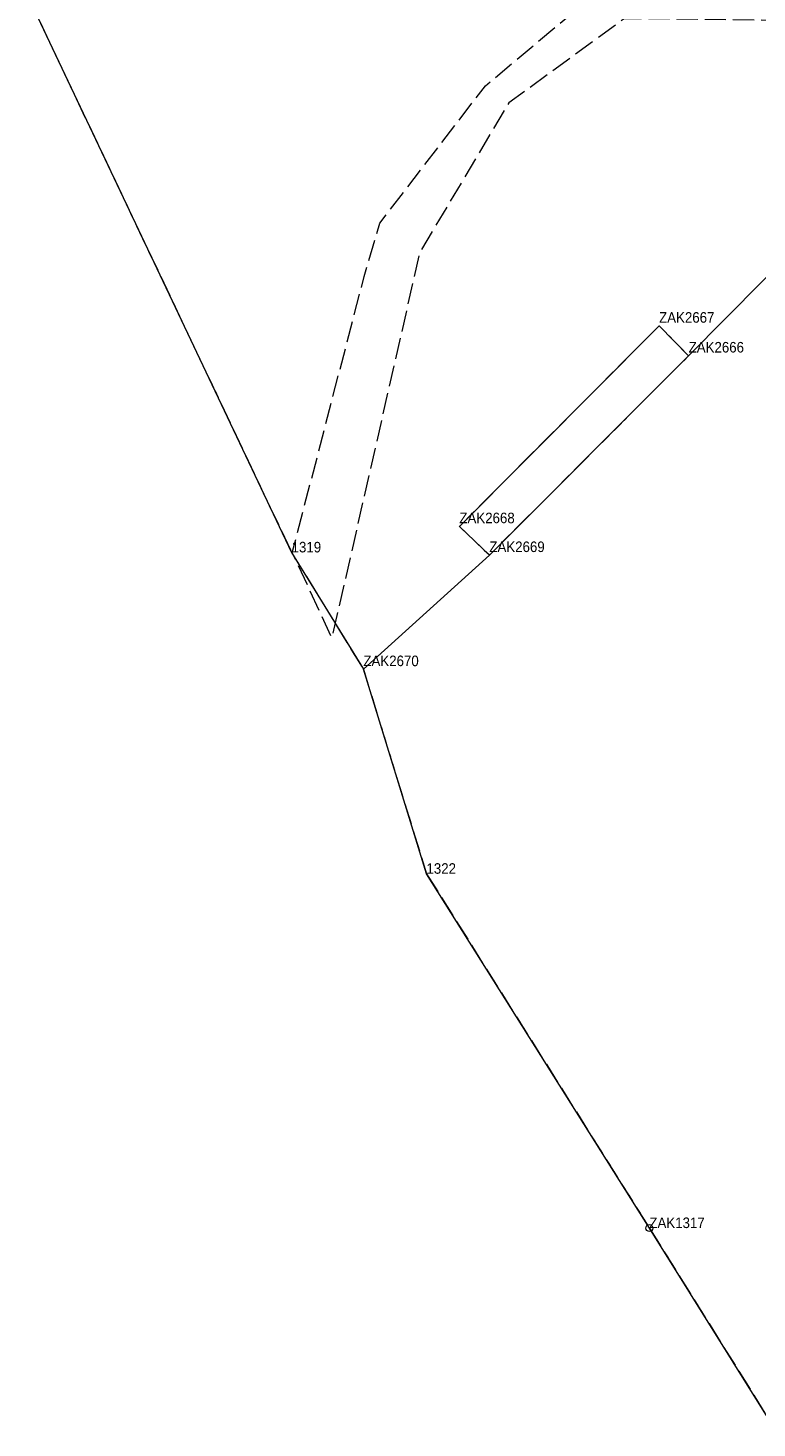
# Model space of a CAD drawing. Header units: metres. Extents: x 6551181 to 6555585, y 5935140 to 5937297.
# Tile 2 of 97: x 6551306 to 6551358, y 5935920 to 5936019. Entities that reach past the tile are written whole.
import ezdxf
from ezdxf.enums import TextEntityAlignment as Align

# ---------------------------------------------------------------- set-up
doc = ezdxf.new("R2010")
doc.units = ezdxf.units.M
for name, pattern in [('1.5_0.5', [2, 1.5, -0.5]), ('218-500', [1, 0.5, -0.5]), ('219-500', [0])]:
    doc.linetypes.add(name, pattern=pattern)
for name, color, linetype in [('202-Punkt graniczny stabilizowany trwale', 7, 'Continuous'), ('202-Punkt graniczny stabilizowany trwale-Atr103', 7, 'Continuous'), ('203-Punkt załamania granicy działki nie stabilizowany', 7, 'Continuous'), ('203-Punkt załamania granicy działki nie stabilizowany-Atr103', 7, 'Continuous'), ('203-Punkt załamania granicy działki nie stabilizowany-Atr104', 7, 'Continuous'), ('217-Granica konturu klasyfikcyjnego', 7, 'Continuous'), ('218-Granica użytku', 7, 'Continuous'), ('219-Linia granicy', 7, 'Continuous'), ('jezdnia (powierzchnia)', 7, 'Continuous')]:
    doc.layers.add(name, color=color, linetype=linetype)
doc.styles.get("Standard").update_dxf_attribs({"font": 'arial.ttf'})

# ---------------------------------------------------------------- blocks, each defined once
blk = doc.blocks.new('202')
at = {"color": 0, "linetype": 'Continuous', "lineweight": -2}
blk.add_circle((0, 0), 2.5, dxfattribs=at)
blk = doc.blocks.new('203')
at = {"linetype": 'Continuous', "lineweight": 0}
h = blk.add_hatch(color=0, dxfattribs=at)
edge = h.paths.add_edge_path()
edge.add_arc((0, 0), 0.045, 0, 360)

msp = doc.modelspace()

# ---------------------------------------------------------------- linework, layer by layer
at = {"layer": '217-Granica konturu klasyfikcyjnego', "color": 3, "linetype": '1.5_0.5', "lineweight": 18, "flags": 128}
for points in [[(6551306.25, 5936021.27), (6551324.98, 5935981.79)], [(6551336.9, 5935983.64), (6551351.09, 5935997.89)], [(6551351.09, 5935997.89), (6551353.19, 5935995.77)], [(6551353.19, 5935995.77), (6551339.03, 5935981.59)], [(6551339.03, 5935981.59), (6551336.9, 5935983.64)], [(6551324.98, 5935981.79), (6551330.08, 5935973.48)], [(6551330.08, 5935973.48), (6551334.56, 5935958.95)], [(6551334.56, 5935958.95), (6551350.4, 5935933.77)], [(6551350.4, 5935933.77), (6551359.27, 5935919.56)]]:
    msp.add_lwpolyline(points, dxfattribs=at)
at = {"layer": '218-Granica użytku', "color": 3, "linetype": '218-500', "lineweight": 18, "flags": 128}
for points in [[(6551306.25, 5936021.27), (6551324.98, 5935981.79)], [(6551336.9, 5935983.64), (6551351.09, 5935997.89)], [(6551351.09, 5935997.89), (6551353.19, 5935995.77)], [(6551353.19, 5935995.77), (6551339.03, 5935981.59)], [(6551339.03, 5935981.59), (6551336.9, 5935983.64)], [(6551324.98, 5935981.79), (6551330.08, 5935973.48)], [(6551330.08, 5935973.48), (6551334.56, 5935958.95)], [(6551334.56, 5935958.95), (6551350.4, 5935933.77)], [(6551350.4, 5935933.77), (6551359.27, 5935919.56)]]:
    msp.add_lwpolyline(points, dxfattribs=at)
at = {"layer": '219-Linia granicy', "color": 7, "linetype": '219-500', "lineweight": 18, "flags": 128}
for points in [[(6551306.25, 5936021.27), (6551324.98, 5935981.79)], [(6551353.19, 5935995.77), (6551374.32, 5936017.1)], [(6551336.9, 5935983.64), (6551351.09, 5935997.89)], [(6551351.09, 5935997.89), (6551353.19, 5935995.77)], [(6551339.03, 5935981.59), (6551353.19, 5935995.77)], [(6551336.9, 5935983.64), (6551339.03, 5935981.59)], [(6551324.98, 5935981.79), (6551330.08, 5935973.48)], [(6551330.08, 5935973.48), (6551339.03, 5935981.59)], [(6551334.56, 5935958.95), (6551330.08, 5935973.48)], [(6551350.4, 5935933.77), (6551334.56, 5935958.95)], [(6551359.27, 5935919.56), (6551350.4, 5935933.77)]]:
    msp.add_lwpolyline(points, dxfattribs=at)
at = {"layer": 'jezdnia (powierzchnia)', "color": 7, "linetype": '1.5_0.5', "lineweight": 18, "flags": 128}
msp.add_lwpolyline([(6551416.53, 5936066.51), (6551418.44, 5936064.69), (6551412.39, 5936056.82), (6551396.71, 5936039.86), (6551386.16, 5936023.37), (6551382.3, 5936022.19), (6551368.56, 5936019.51), (6551348.61, 5936019.72), (6551340.41, 5936013.73), (6551334.08, 5936003.11), (6551327.84, 5935975.71), (6551325.03, 5935981.79), (6551330.14, 5936001.4), (6551331.25, 5936005.19), (6551338.75, 5936014.95), (6551347.17, 5936022.02), (6551370.94, 5936023.24), (6551381.47, 5936025.71), (6551395.18, 5936042.84), (6551414.25, 5936064)], close=True, dxfattribs=at)

# ---------------------------------------------------------------- block references
at = {"layer": '202-Punkt graniczny stabilizowany trwale', "color": 7, "linetype": 'Continuous', "lineweight": 18, "xscale": 0.1, "yscale": 0.1}
msp.add_blockref('202', (6551350.4, 5935933.77), dxfattribs=at)
at = {"layer": '203-Punkt załamania granicy działki nie stabilizowany', "color": 7, "linetype": 'Continuous', "lineweight": 18}
for p in [(6551351.09, 5935997.89), (6551353.19, 5935995.77), (6551336.9, 5935983.64), (6551324.98, 5935981.79), (6551339.03, 5935981.59), (6551330.08, 5935973.48), (6551334.56, 5935958.95)]:
    msp.add_blockref('203', p, dxfattribs=at)

# ---------------------------------------------------------------- texts
at = {"layer": '202-Punkt graniczny stabilizowany trwale-Atr103', "color": 7, "width": 0.9}
msp.add_text('ZAK1317', height=0.75, dxfattribs=at).set_placement((6551350.4, 5935933.77))
at = {"layer": '203-Punkt załamania granicy działki nie stabilizowany-Atr103', "color": 7, "width": 0.9}
for s, p in [('ZAK2667', (6551351.09, 5935997.89)), ('ZAK2666', (6551353.19, 5935995.77)), ('ZAK2668', (6551336.9, 5935983.64)), ('ZAK2669', (6551339.03, 5935981.59)), ('ZAK2670', (6551330.08, 5935973.48))]:
    msp.add_text(s, height=0.75, dxfattribs=at).set_placement(p, align=Align.BOTTOM_LEFT)
at = {"layer": '203-Punkt załamania granicy działki nie stabilizowany-Atr104', "color": 7, "width": 0.9}
for s, p in [('1319', (6551324.98, 5935981.79)), ('1322', (6551334.56, 5935958.95))]:
    msp.add_text(s, height=0.75, dxfattribs=at).set_placement(p)

doc.saveas('drawing.dxf')
